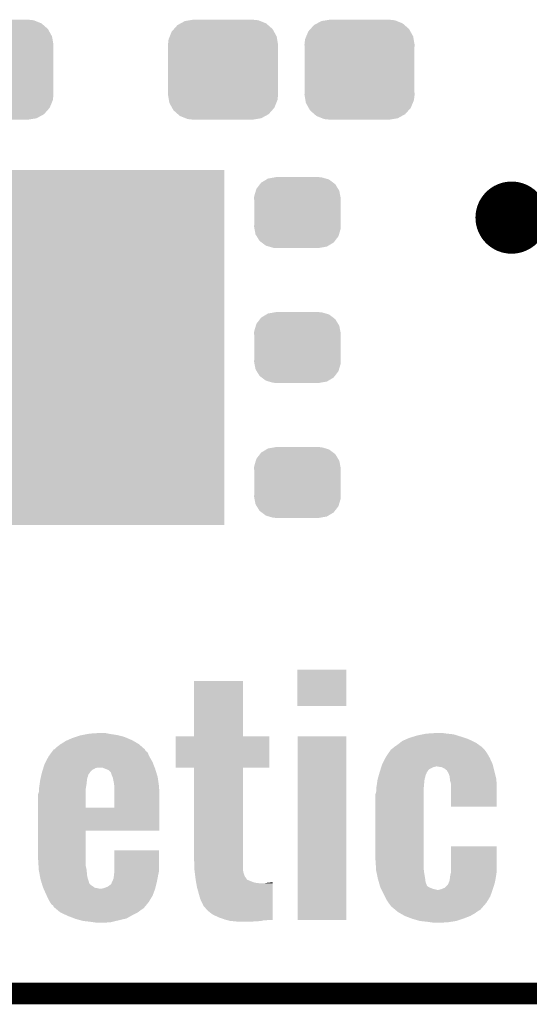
# Model space of a CAD drawing. Extents: x -0.05 to 0.95, y -0.15 to 1.54.
# Tile 8 of 32: x 0.33 to 0.48, y -0.15 to 0.12. Entities that reach past the tile are written whole.
import ezdxf

# ---------------------------------------------------------------- set-up
doc = ezdxf.new("R2010")
doc.units = 0
doc.layers.get('0').update_dxf_attribs({"linetype": 'CONTINUOUS'})
for name, color, linetype in [('GEOMAGNETIC_2_CLICK_V101_GKO', 5, 'CONTINUOUS'), ('GEOMAGNETIC_2_CLICK_V101_GTO', 14, 'CONTINUOUS'), ('GEOMAGNETIC_2_CLICK_V101_GTS', 12, 'CONTINUOUS')]:
    doc.layers.add(name, color=color, linetype=linetype)

# ---------------------------------------------------------------- blocks, each defined once
blk = doc.blocks.new('RECTANGLE_55')
blk.add_solid([(0.0315, 0.0492), (0.0315, -0.0492), (-0.0315, 0.0492), (-0.0315, -0.0492)])
blk = doc.blocks.new('CUSTOM_73')
for points in [[(-0.01036, 0.00787), (-0.01003, 0.0083), (0.01047, 0.00787), (0.0099, 0.0083)], [(-0.01003, 0.0083), (-0.00858, 0.00917), (0.0099, 0.0083), (0.00874, 0.00917)], [(-0.00858, 0.00917), (-0.00818, 0.00942), (0.00874, 0.00917), (0.00789, 0.00942)], [(-0.00818, 0.00942), (-0.0062, 0.00977), (0.00789, 0.00942), (0.00666, 0.00977)], [(-0.0062, 0.00977), (-0.00605, 0.0098), (0.00666, 0.00977), (0.00605, 0.0098)], [(-0.00605, 0.0098), (-0.00605, 0.00985), (0.00605, 0.0098), (0.00605, 0.00985)], [(-0.01197, 0.00451), (-0.01152, 0.00603), (0.01189, 0.00451), (0.0116, 0.00603)], [(-0.01152, 0.00603), (-0.01135, 0.00659), (0.0116, 0.00603), (0.01126, 0.00659)], [(-0.01135, 0.00659), (-0.01036, 0.00787), (0.01126, 0.00659), (0.01047, 0.00787)], [(-0.012, 0.0039), (-0.01197, 0.00451), (0.012, 0.0039), (0.01189, 0.00451)], [(-0.01195, 0.00313), (-0.012, 0.0039), (0.01195, 0.00313), (0.012, 0.0039)], [(-0.01195, -0.00313), (-0.01195, 0.00313), (0.01195, -0.00313), (0.01195, 0.00313)], [(-0.012, -0.0039), (-0.01195, -0.00313), (0.012, -0.0039), (0.01195, -0.00313)], [(-0.01189, -0.00451), (-0.012, -0.0039), (0.01197, -0.00451), (0.012, -0.0039)], [(-0.0116, -0.00603), (-0.01189, -0.00451), (0.01152, -0.00603), (0.01197, -0.00451)], [(-0.01126, -0.00659), (-0.0116, -0.00603), (0.01135, -0.00659), (0.01152, -0.00603)], [(-0.01047, -0.00787), (-0.01126, -0.00659), (0.01036, -0.00787), (0.01135, -0.00659)], [(-0.0099, -0.0083), (-0.01047, -0.00787), (0.01003, -0.0083), (0.01036, -0.00787)], [(-0.00874, -0.00917), (-0.0099, -0.0083), (0.00858, -0.00917), (0.01003, -0.0083)], [(-0.00789, -0.00942), (-0.00874, -0.00917), (0.00818, -0.00942), (0.00858, -0.00917)], [(-0.00666, -0.00977), (-0.00789, -0.00942), (0.0062, -0.00977), (0.00818, -0.00942)], [(-0.00605, -0.0098), (-0.00666, -0.00977), (0.00605, -0.0098), (0.0062, -0.00977)], [(-0.00605, -0.00985), (-0.00605, -0.0098), (0.00605, -0.00985), (0.00605, -0.0098)]]:
    blk.add_solid(points)
blk = doc.blocks.new('CUSTOM_74')
for points in [[(-0.01057, 0.01347), (-0.0092, 0.01369), (0.01032, 0.01347), (0.00976, 0.01369)], [(-0.0092, 0.01369), (-0.00825, 0.01385), (0.00976, 0.01369), (0.00825, 0.01385)], [(-0.01419, 0.01059), (-0.01358, 0.01127), (0.01409, 0.01059), (0.01371, 0.01127)], [(-0.01358, 0.01127), (-0.01263, 0.01234), (0.01371, 0.01127), (0.01249, 0.01234)], [(-0.01263, 0.01234), (-0.01175, 0.01282), (0.01249, 0.01234), (0.01194, 0.01282)], [(-0.01175, 0.01282), (-0.01057, 0.01347), (0.01194, 0.01282), (0.01032, 0.01347)], [(-0.01525, 0.0069), (-0.01508, 0.00841), (0.01525, 0.0069), (0.01499, 0.00841)], [(-0.01508, 0.00841), (-0.01475, 0.00922), (0.01499, 0.00841), (0.01485, 0.00922)], [(-0.01475, 0.00922), (-0.01419, 0.01059), (0.01485, 0.00922), (0.01409, 0.01059)], [(-0.0152, 0.00607), (-0.01525, 0.0069), (0.0152, 0.00607), (0.01525, 0.0069)], [(-0.0152, -0.00607), (-0.0152, 0.00607), (0.0152, -0.00607), (0.0152, 0.00607)], [(-0.01525, -0.0069), (-0.0152, -0.00607), (0.01525, -0.0069), (0.0152, -0.00607)], [(-0.01499, -0.00841), (-0.01525, -0.0069), (0.01508, -0.00841), (0.01525, -0.0069)], [(-0.01485, -0.00922), (-0.01499, -0.00841), (0.01475, -0.00922), (0.01508, -0.00841)], [(-0.01409, -0.01059), (-0.01485, -0.00922), (0.01419, -0.01059), (0.01475, -0.00922)], [(-0.01371, -0.01127), (-0.01409, -0.01059), (0.01358, -0.01127), (0.01419, -0.01059)], [(-0.01249, -0.01234), (-0.01371, -0.01127), (0.01263, -0.01234), (0.01358, -0.01127)], [(-0.01194, -0.01282), (-0.01249, -0.01234), (0.01175, -0.01282), (0.01263, -0.01234)], [(-0.01032, -0.01347), (-0.01194, -0.01282), (0.01057, -0.01347), (0.01175, -0.01282)], [(-0.00976, -0.01369), (-0.01032, -0.01347), (0.0092, -0.01369), (0.01057, -0.01347)], [(-0.00825, -0.01385), (-0.00976, -0.01369), (0.00825, -0.01385), (0.0092, -0.01369)]]:
    blk.add_solid(points)

msp = doc.modelspace()

# ---------------------------------------------------------------- linework, layer by layer
at = {"layer": 'GEOMAGNETIC_2_CLICK_V101_GKO', "const_width": 0.006}
msp.add_lwpolyline([(-0.05, -0.15), (0.85, -0.15)], dxfattribs=at)
at = {"layer": 'GEOMAGNETIC_2_CLICK_V101_GTO', "const_width": 0.01}
msp.add_lwpolyline([(0.466, 0.065, 1), (0.476, 0.065, 1)], format="xyb", close=True, dxfattribs=at)
at = {"layer": 'GEOMAGNETIC_2_CLICK_V101_GTO'}
for points in [[(0.4117, -0.0703), (0.4117, -0.0603), (0.4252, -0.0703), (0.4252, -0.0603)], [(0.4117, -0.0603), (0.4117, -0.0603), (0.4252, -0.0603), (0.4117, -0.0603)], [(0.3831, -0.0787), (0.3831, -0.0634), (0.3966, -0.0787), (0.3966, -0.0634)], [(0.3831, -0.0634), (0.3831, -0.0634), (0.3966, -0.0634), (0.3831, -0.0634)], [(0.3494, -0.0792), (0.3503, -0.0789), (0.3645, -0.0792), (0.3638, -0.0789)], [(0.3503, -0.0789), (0.3515, -0.0785), (0.3638, -0.0789), (0.36228, -0.0785)], [(0.3515, -0.0785), (0.35202, -0.0784), (0.36228, -0.0785), (0.3619, -0.0784)], [(0.35202, -0.0784), (0.35358, -0.0781), (0.3619, -0.0784), (0.3599, -0.0781)], [(0.35358, -0.0781), (0.3541, -0.078), (0.3599, -0.0781), (0.3594, -0.078)], [(0.3541, -0.078), (0.357, -0.0778), (0.3594, -0.078), (0.3584, -0.0778)], [(0.378, -0.0874), (0.378, -0.0787), (0.4039, -0.0874), (0.4039, -0.0787)], [(0.378, -0.0787), (0.378, -0.0787), (0.4039, -0.0787), (0.3966, -0.0787)], [(0.4118, -0.1296), (0.4118, -0.0787), (0.4252, -0.1296), (0.4252, -0.0787)], [(0.4118, -0.0787), (0.4118, -0.0787), (0.4252, -0.0787), (0.4118, -0.0787)], [(0.4426, -0.0792), (0.44391, -0.0788), (0.4581, -0.0792), (0.4569, -0.0788)], [(0.44391, -0.0788), (0.4449, -0.0785), (0.4569, -0.0788), (0.45595, -0.0785)], [(0.4449, -0.0785), (0.4464, -0.0782), (0.45595, -0.0785), (0.455, -0.0782)], [(0.4464, -0.0782), (0.4474, -0.078), (0.455, -0.0782), (0.4532, -0.078)], [(0.4474, -0.078), (0.4503, -0.0778), (0.4532, -0.078), (0.4517, -0.0778)], [(0.3445, -0.0823), (0.3451, -0.0817), (0.36939, -0.0823), (0.36871, -0.0817)], [(0.3451, -0.0817), (0.346, -0.081), (0.36871, -0.0817), (0.36791, -0.081)], [(0.346, -0.081), (0.34616, -0.0809), (0.36791, -0.081), (0.3678, -0.0809)], [(0.34616, -0.0809), (0.3476, -0.08), (0.3678, -0.0809), (0.36625, -0.08)], [(0.3476, -0.08), (0.34805, -0.0798), (0.36625, -0.08), (0.3659, -0.0798)], [(0.34805, -0.0798), (0.3494, -0.0792), (0.3659, -0.0798), (0.3645, -0.0792)], [(0.4378, -0.0823), (0.4385, -0.0817), (0.4634, -0.0823), (0.4628, -0.0817)], [(0.4385, -0.0817), (0.4395, -0.081), (0.4628, -0.0817), (0.46181, -0.081)], [(0.4395, -0.081), (0.44015, -0.0805), (0.46181, -0.081), (0.4611, -0.0805)], [(0.44015, -0.0805), (0.4408, -0.08), (0.4611, -0.0805), (0.46005, -0.08)], [(0.4408, -0.08), (0.44192, -0.0795), (0.46005, -0.08), (0.459, -0.0795)], [(0.44192, -0.0795), (0.4426, -0.0792), (0.459, -0.0795), (0.4581, -0.0792)], [(0.34196, -0.0859), (0.3428, -0.0843), (0.3716, -0.0859), (0.3707, -0.0843)], [(0.3428, -0.0843), (0.34361, -0.0832), (0.3707, -0.0843), (0.3702, -0.0832)], [(0.34361, -0.0832), (0.34398, -0.0827), (0.3702, -0.0832), (0.3696, -0.0827)], [(0.34398, -0.0827), (0.3442, -0.0824), (0.3696, -0.0827), (0.3695, -0.0824)], [(0.3442, -0.0824), (0.3445, -0.0823), (0.3695, -0.0824), (0.36939, -0.0823)], [(0.43614, -0.0846), (0.4363, -0.0843), (0.4649, -0.0846), (0.46472, -0.0843)], [(0.4363, -0.0843), (0.43692, -0.0834), (0.46472, -0.0843), (0.4642, -0.0834)], [(0.43692, -0.0834), (0.4376, -0.0824), (0.4642, -0.0834), (0.4635, -0.0824)], [(0.4376, -0.0824), (0.4378, -0.0823), (0.4635, -0.0824), (0.4634, -0.0823)], [(0.34138, -0.0874), (0.3417, -0.0864), (0.37218, -0.0874), (0.37179, -0.0864)], [(0.3417, -0.0864), (0.34196, -0.0859), (0.37179, -0.0864), (0.3716, -0.0859)], [(0.43475, -0.0878), (0.43491, -0.0873), (0.4483, -0.0878), (0.4493, -0.0873)], [(0.43491, -0.0873), (0.43498, -0.0871), (0.4493, -0.0873), (0.4501, -0.0871)], [(0.43498, -0.0871), (0.4352, -0.0864), (0.46591, -0.0871), (0.46573, -0.0864)], [(0.4352, -0.0864), (0.43525, -0.0863), (0.46573, -0.0864), (0.4657, -0.0863)], [(0.43525, -0.0863), (0.43614, -0.0846), (0.4657, -0.0863), (0.4649, -0.0846)], [(0.4517, -0.0873), (0.4504, -0.0871), (0.46596, -0.0873), (0.46591, -0.0871)], [(0.4525, -0.0877), (0.4517, -0.0873), (0.46607, -0.0877), (0.46596, -0.0873)], [(0.3406, -0.0903), (0.34071, -0.0898), (0.3535, -0.0903), (0.3537, -0.0898)], [(0.34071, -0.0898), (0.34083, -0.0893), (0.3537, -0.0898), (0.3538, -0.0893)], [(0.34083, -0.0893), (0.34088, -0.0891), (0.3538, -0.0893), (0.354, -0.0891)], [(0.34088, -0.0891), (0.341, -0.0886), (0.354, -0.0891), (0.35433, -0.0886)], [(0.341, -0.0886), (0.34103, -0.0885), (0.35433, -0.0886), (0.3544, -0.0885)], [(0.34103, -0.0885), (0.34116, -0.0881), (0.3544, -0.0885), (0.3548, -0.0881)], [(0.34116, -0.0881), (0.34135, -0.0875), (0.3548, -0.0881), (0.3559, -0.0875)], [(0.34135, -0.0875), (0.34138, -0.0874), (0.3559, -0.0875), (0.3567, -0.0874)], [(0.3584, -0.0877), (0.3577, -0.0874), (0.3723, -0.0877), (0.37218, -0.0874)], [(0.3594, -0.0881), (0.3584, -0.0877), (0.37242, -0.0881), (0.3723, -0.0877)], [(0.3601, -0.0888), (0.3594, -0.0881), (0.37263, -0.0888), (0.37242, -0.0881)], [(0.3601, -0.0889), (0.3601, -0.0888), (0.37267, -0.0889), (0.37263, -0.0888)], [(0.3603, -0.0895), (0.3601, -0.0889), (0.37285, -0.0895), (0.37267, -0.0889)], [(0.36051, -0.09), (0.3603, -0.0895), (0.373, -0.09), (0.37285, -0.0895)], [(0.3606, -0.0902), (0.36051, -0.09), (0.37303, -0.0902), (0.373, -0.09)], [(0.3831, -0.1131), (0.3831, -0.0874), (0.3966, -0.1131), (0.3966, -0.0874)], [(0.3831, -0.0874), (0.3831, -0.0874), (0.3966, -0.0874), (0.4039, -0.0874)], [(0.4339, -0.0907), (0.4341, -0.09), (0.4469, -0.0907), (0.4471, -0.09)], [(0.4341, -0.09), (0.43424, -0.0895), (0.4471, -0.09), (0.4472, -0.0895)], [(0.43424, -0.0895), (0.43436, -0.0891), (0.4472, -0.0895), (0.4474, -0.0891)], [(0.43436, -0.0891), (0.43444, -0.0888), (0.4474, -0.0891), (0.4475, -0.0888)], [(0.43444, -0.0888), (0.4345, -0.0886), (0.4475, -0.0888), (0.44763, -0.0886)], [(0.4345, -0.0886), (0.43463, -0.0882), (0.44763, -0.0886), (0.4479, -0.0882)], [(0.43463, -0.0882), (0.43475, -0.0878), (0.4479, -0.0882), (0.4483, -0.0878)], [(0.4531, -0.0882), (0.4525, -0.0877), (0.4662, -0.0882), (0.46607, -0.0877)], [(0.4532, -0.0884), (0.4531, -0.0882), (0.46625, -0.0884), (0.4662, -0.0882)], [(0.4535, -0.0889), (0.4532, -0.0884), (0.46637, -0.0889), (0.46625, -0.0884)], [(0.4538, -0.0896), (0.4535, -0.0889), (0.46655, -0.0896), (0.46637, -0.0889)], [(0.45393, -0.0906), (0.4538, -0.0896), (0.4668, -0.0906), (0.46655, -0.0896)], [(0.34017, -0.0932), (0.3402, -0.0927), (0.3531, -0.0932), (0.35318, -0.0927)], [(0.3402, -0.0927), (0.34031, -0.092), (0.35318, -0.0927), (0.3533, -0.092)], [(0.34031, -0.092), (0.34044, -0.0911), (0.3533, -0.092), (0.3534, -0.0911)], [(0.34044, -0.0911), (0.3405, -0.0907), (0.3534, -0.0911), (0.35345, -0.0907)], [(0.3405, -0.0907), (0.3406, -0.0903), (0.35345, -0.0907), (0.3535, -0.0903)], [(0.3609, -0.0918), (0.3606, -0.0902), (0.37326, -0.0918), (0.37303, -0.0902)], [(0.361, -0.0925), (0.3609, -0.0918), (0.37336, -0.0925), (0.37326, -0.0918)], [(0.361, -0.0928), (0.361, -0.0925), (0.3734, -0.0928), (0.37336, -0.0925)], [(0.43359, -0.0928), (0.4336, -0.0927), (0.4467, -0.0928), (0.44671, -0.0927)], [(0.4336, -0.0927), (0.43375, -0.0917), (0.44671, -0.0927), (0.4468, -0.0917)], [(0.43375, -0.0917), (0.4339, -0.0907), (0.4468, -0.0917), (0.4469, -0.0907)], [(0.454, -0.0911), (0.45393, -0.0906), (0.46682, -0.0911), (0.4668, -0.0906)], [(0.4542, -0.0918), (0.454, -0.0911), (0.46684, -0.0918), (0.46682, -0.0911)], [(0.4542, -0.0934), (0.4542, -0.0918), (0.4669, -0.0934), (0.46684, -0.0918)], [(0.3399, -0.0948), (0.3401, -0.0942), (0.3531, -0.0948), (0.3531, -0.0942)], [(0.3399, -0.0985), (0.3399, -0.0948), (0.3531, -0.0985), (0.3531, -0.0948)], [(0.3401, -0.0942), (0.34017, -0.0932), (0.3531, -0.0942), (0.3531, -0.0932)], [(0.361, -0.096), (0.361, -0.0928), (0.3735, -0.096), (0.3734, -0.0928)], [(0.4333, -0.0948), (0.4335, -0.0942), (0.4467, -0.0948), (0.4467, -0.0942)], [(0.4333, -0.1128), (0.4333, -0.0948), (0.4467, -0.1128), (0.4467, -0.0948)], [(0.4335, -0.0942), (0.43359, -0.0928), (0.4467, -0.0942), (0.4467, -0.0928)], [(0.4542, -0.0982), (0.4542, -0.0934), (0.4669, -0.0982), (0.4669, -0.0934)], [(0.361, -0.0985), (0.361, -0.096), (0.3735, -0.0985), (0.3735, -0.096)], [(0.3399, -0.1049), (0.3399, -0.0985), (0.3735, -0.1049), (0.3735, -0.0985)], [(0.3399, -0.0985), (0.3399, -0.0985), (0.361, -0.0985), (0.3531, -0.0985)], [(0.3399, -0.1128), (0.3399, -0.1049), (0.3531, -0.1128), (0.3531, -0.1049)], [(0.3399, -0.1049), (0.3399, -0.1049), (0.3531, -0.1049), (0.3735, -0.1049)], [(0.361, -0.116), (0.361, -0.1103), (0.3734, -0.116), (0.3734, -0.1103)], [(0.361, -0.1103), (0.361, -0.1103), (0.3734, -0.1103), (0.361, -0.1103)], [(0.4542, -0.1161), (0.4542, -0.1092), (0.4669, -0.1161), (0.4669, -0.1092)], [(0.4542, -0.1092), (0.4542, -0.1092), (0.4669, -0.1092), (0.4542, -0.1092)], [(0.34002, -0.1147), (0.3399, -0.1128), (0.3531, -0.1147), (0.3531, -0.1128)], [(0.38318, -0.1154), (0.3831, -0.1131), (0.3966, -0.1154), (0.3966, -0.1131)], [(0.43349, -0.1157), (0.4333, -0.1128), (0.4467, -0.1157), (0.4467, -0.1128)], [(0.34008, -0.1156), (0.34002, -0.1147), (0.3533, -0.1156), (0.3531, -0.1147)], [(0.3401, -0.1159), (0.34008, -0.1156), (0.35333, -0.1159), (0.3533, -0.1156)], [(0.34041, -0.1175), (0.3401, -0.1159), (0.3535, -0.1175), (0.35333, -0.1159)], [(0.36088, -0.1174), (0.3609, -0.1172), (0.3731, -0.1174), (0.37314, -0.1172)], [(0.3609, -0.1172), (0.361, -0.1164), (0.37314, -0.1172), (0.37331, -0.1164)], [(0.361, -0.1164), (0.361, -0.116), (0.37331, -0.1164), (0.3734, -0.116)], [(0.3832, -0.1159), (0.38318, -0.1154), (0.39666, -0.1159), (0.3966, -0.1154)], [(0.38325, -0.1163), (0.3832, -0.1159), (0.3967, -0.1163), (0.39666, -0.1159)], [(0.3834, -0.1175), (0.38325, -0.1163), (0.3971, -0.1175), (0.3967, -0.1163)], [(0.4335, -0.1159), (0.43349, -0.1157), (0.44672, -0.1159), (0.4467, -0.1157)], [(0.43362, -0.1165), (0.4335, -0.1159), (0.4468, -0.1165), (0.44672, -0.1159)], [(0.434, -0.1183), (0.43362, -0.1165), (0.4471, -0.1183), (0.4468, -0.1165)], [(0.454, -0.1174), (0.4542, -0.1165), (0.46671, -0.1174), (0.46684, -0.1165)], [(0.4542, -0.1165), (0.4542, -0.1161), (0.46684, -0.1165), (0.4669, -0.1161)], [(0.34056, -0.1183), (0.34041, -0.1175), (0.3537, -0.1183), (0.3535, -0.1175)], [(0.3406, -0.1185), (0.34056, -0.1183), (0.35377, -0.1185), (0.3537, -0.1183)], [(0.34082, -0.1192), (0.3406, -0.1185), (0.354, -0.1192), (0.35377, -0.1185)], [(0.34085, -0.1193), (0.34082, -0.1192), (0.354, -0.1193), (0.354, -0.1192)], [(0.34092, -0.1195), (0.34085, -0.1193), (0.3541, -0.1195), (0.354, -0.1193)], [(0.34108, -0.12), (0.34092, -0.1195), (0.3546, -0.12), (0.3541, -0.1195)], [(0.3413, -0.1207), (0.34108, -0.12), (0.3556, -0.1207), (0.3546, -0.12)], [(0.3592, -0.1204), (0.3601, -0.1197), (0.37245, -0.1204), (0.37262, -0.1197)], [(0.3601, -0.1197), (0.3602, -0.1195), (0.37262, -0.1197), (0.37267, -0.1195)], [(0.3602, -0.1195), (0.3603, -0.1192), (0.37267, -0.1195), (0.37275, -0.1192)], [(0.3603, -0.1192), (0.3604, -0.119), (0.37275, -0.1192), (0.3728, -0.119)], [(0.3604, -0.119), (0.3606, -0.1186), (0.3728, -0.119), (0.37288, -0.1186)], [(0.3606, -0.1186), (0.3608, -0.1181), (0.37288, -0.1186), (0.37297, -0.1181)], [(0.3608, -0.1181), (0.36088, -0.1174), (0.37297, -0.1181), (0.3731, -0.1174)], [(0.3835, -0.1183), (0.3834, -0.1175), (0.39766, -0.1183), (0.3971, -0.1175)], [(0.38353, -0.1185), (0.3835, -0.1183), (0.3978, -0.1185), (0.39766, -0.1183)], [(0.38355, -0.1186), (0.38353, -0.1185), (0.3981, -0.1186), (0.3978, -0.1185)], [(0.3836, -0.1189), (0.38355, -0.1186), (0.3988, -0.1189), (0.3981, -0.1186)], [(0.38367, -0.1193), (0.3836, -0.1189), (0.3999, -0.1193), (0.3988, -0.1189)], [(0.38371, -0.1195), (0.38367, -0.1193), (0.4016, -0.1195), (0.3999, -0.1193)], [(0.3839, -0.1206), (0.38371, -0.1195), (0.4048, -0.1206), (0.4048, -0.1195)], [(0.4025, -0.1195), (0.4035, -0.1193), (0.4048, -0.1195), (0.4048, -0.1193)], [(0.4035, -0.1193), (0.4048, -0.1192), (0.4048, -0.1193), (0.4048, -0.1192)], [(0.43426, -0.1192), (0.434, -0.1183), (0.4472, -0.1192), (0.4471, -0.1183)], [(0.43447, -0.1199), (0.43426, -0.1192), (0.4475, -0.1199), (0.4472, -0.1192)], [(0.43455, -0.1202), (0.43447, -0.1199), (0.4476, -0.1202), (0.4475, -0.1199)], [(0.4525, -0.1207), (0.4533, -0.1199), (0.46593, -0.1207), (0.46618, -0.1199)], [(0.4533, -0.1199), (0.4535, -0.1196), (0.46618, -0.1199), (0.46627, -0.1196)], [(0.4535, -0.1196), (0.4536, -0.1193), (0.46627, -0.1196), (0.46637, -0.1193)], [(0.4536, -0.1193), (0.45364, -0.1192), (0.46637, -0.1193), (0.4664, -0.1192)], [(0.45364, -0.1192), (0.4538, -0.1188), (0.4664, -0.1192), (0.46647, -0.1188)], [(0.4538, -0.1188), (0.4539, -0.1182), (0.46647, -0.1188), (0.46658, -0.1182)], [(0.4539, -0.1182), (0.45399, -0.1175), (0.46658, -0.1182), (0.4667, -0.1175)], [(0.45399, -0.1175), (0.454, -0.1174), (0.4667, -0.1175), (0.46671, -0.1174)], [(0.34135, -0.1208), (0.3413, -0.1207), (0.3562, -0.1208), (0.3556, -0.1207)], [(0.34143, -0.121), (0.34135, -0.1208), (0.357, -0.121), (0.3562, -0.1208)], [(0.3422, -0.1227), (0.34143, -0.121), (0.37167, -0.1227), (0.3723, -0.121)], [(0.34229, -0.1229), (0.3422, -0.1227), (0.3716, -0.1229), (0.37167, -0.1227)], [(0.3573, -0.121), (0.3581, -0.1208), (0.3723, -0.121), (0.37235, -0.1208)], [(0.3581, -0.1208), (0.3592, -0.1204), (0.37235, -0.1208), (0.37245, -0.1204)], [(0.3844, -0.1224), (0.3839, -0.1206), (0.4048, -0.1224), (0.4048, -0.1206)], [(0.3848, -0.1238), (0.3844, -0.1224), (0.4048, -0.1238), (0.4048, -0.1224)], [(0.43467, -0.1206), (0.43455, -0.1202), (0.4482, -0.1206), (0.4476, -0.1202)], [(0.4347, -0.1207), (0.43467, -0.1206), (0.44845, -0.1207), (0.4482, -0.1206)], [(0.43485, -0.121), (0.4347, -0.1207), (0.4492, -0.121), (0.44845, -0.1207)], [(0.435, -0.1213), (0.43485, -0.121), (0.4504, -0.1213), (0.4492, -0.121)], [(0.4359, -0.1231), (0.435, -0.1213), (0.4651, -0.1231), (0.46573, -0.1213)], [(0.4507, -0.1213), (0.4515, -0.1211), (0.46573, -0.1213), (0.4658, -0.1211)], [(0.4515, -0.1211), (0.4525, -0.1207), (0.4658, -0.1211), (0.46593, -0.1207)], [(0.3428, -0.124), (0.34229, -0.1229), (0.37093, -0.124), (0.3716, -0.1229)], [(0.34321, -0.1247), (0.3428, -0.124), (0.3705, -0.1247), (0.37093, -0.124)], [(0.3435, -0.1252), (0.34321, -0.1247), (0.37009, -0.1252), (0.3705, -0.1247)], [(0.3441, -0.1257), (0.3435, -0.1252), (0.36968, -0.1257), (0.37009, -0.1252)], [(0.3852, -0.1247), (0.3848, -0.1238), (0.4048, -0.1247), (0.4048, -0.1238)], [(0.3855, -0.1253), (0.3852, -0.1247), (0.4048, -0.1253), (0.4048, -0.1247)], [(0.3856, -0.1256), (0.3855, -0.1253), (0.4048, -0.1256), (0.4048, -0.1253)], [(0.4363, -0.1239), (0.4359, -0.1231), (0.46461, -0.1239), (0.4651, -0.1231)], [(0.43694, -0.1249), (0.4363, -0.1239), (0.464, -0.1249), (0.46461, -0.1239)], [(0.437, -0.125), (0.43694, -0.1249), (0.46391, -0.125), (0.464, -0.1249)], [(0.4375, -0.1256), (0.437, -0.125), (0.46339, -0.1256), (0.46391, -0.125)], [(0.3442, -0.126), (0.3441, -0.1257), (0.36943, -0.126), (0.36968, -0.1257)], [(0.34468, -0.1264), (0.3442, -0.126), (0.3691, -0.1264), (0.36943, -0.126)], [(0.3448, -0.1265), (0.34468, -0.1264), (0.3689, -0.1265), (0.3691, -0.1264)], [(0.3454, -0.127), (0.3448, -0.1265), (0.3682, -0.127), (0.3689, -0.1265)], [(0.346, -0.1275), (0.3454, -0.127), (0.36753, -0.1275), (0.3682, -0.127)], [(0.34621, -0.1276), (0.346, -0.1275), (0.3674, -0.1276), (0.36753, -0.1275)], [(0.34768, -0.1283), (0.34621, -0.1276), (0.366, -0.1283), (0.3674, -0.1276)], [(0.3868, -0.127), (0.3856, -0.1256), (0.4048, -0.127), (0.4048, -0.1256)], [(0.3882, -0.1281), (0.3868, -0.127), (0.4048, -0.1281), (0.4048, -0.127)], [(0.3899, -0.1289), (0.3882, -0.1281), (0.4048, -0.1289), (0.4048, -0.1281)], [(0.4376, -0.1258), (0.4375, -0.1256), (0.46321, -0.1258), (0.46339, -0.1256)], [(0.43843, -0.1265), (0.4376, -0.1258), (0.4626, -0.1265), (0.46321, -0.1258)], [(0.43867, -0.1267), (0.43843, -0.1265), (0.4625, -0.1267), (0.4626, -0.1265)], [(0.43914, -0.1271), (0.43867, -0.1267), (0.4618, -0.1271), (0.4625, -0.1267)], [(0.4395, -0.1274), (0.43914, -0.1271), (0.46137, -0.1274), (0.4618, -0.1271)], [(0.44019, -0.1278), (0.4395, -0.1274), (0.4608, -0.1278), (0.46137, -0.1274)], [(0.4414, -0.1285), (0.44019, -0.1278), (0.4596, -0.1285), (0.4608, -0.1278)], [(0.3481, -0.1285), (0.34768, -0.1283), (0.36564, -0.1285), (0.366, -0.1283)], [(0.34994, -0.1292), (0.3481, -0.1285), (0.3644, -0.1292), (0.36564, -0.1285)], [(0.3502, -0.1293), (0.34994, -0.1292), (0.36398, -0.1293), (0.3644, -0.1292)], [(0.3516, -0.1297), (0.3502, -0.1293), (0.3623, -0.1297), (0.36398, -0.1293)], [(0.3523, -0.1299), (0.3516, -0.1297), (0.36147, -0.1299), (0.3623, -0.1297)], [(0.3541, -0.1301), (0.3523, -0.1299), (0.36063, -0.1301), (0.36147, -0.1299)], [(0.3556, -0.1303), (0.3541, -0.1301), (0.3598, -0.1303), (0.36063, -0.1301)], [(0.3562, -0.1304), (0.3556, -0.1303), (0.357, -0.1304), (0.3598, -0.1303)], [(0.3916, -0.1295), (0.3899, -0.1289), (0.4048, -0.1295), (0.4048, -0.1289)], [(0.39198, -0.1296), (0.3916, -0.1295), (0.4048, -0.1296), (0.4048, -0.1295)], [(0.39235, -0.1297), (0.39198, -0.1296), (0.4032, -0.1297), (0.4038, -0.1296)], [(0.3931, -0.1299), (0.39235, -0.1297), (0.4017, -0.1299), (0.4025, -0.1297)], [(0.3943, -0.13), (0.3931, -0.1299), (0.4007, -0.13), (0.4013, -0.1299)], [(0.3953, -0.1301), (0.3943, -0.13), (0.3991, -0.1301), (0.4, -0.13)], [(0.44324, -0.1292), (0.4414, -0.1285), (0.4578, -0.1292), (0.4596, -0.1285)], [(0.4435, -0.1293), (0.44324, -0.1292), (0.4575, -0.1293), (0.4578, -0.1292)], [(0.4456, -0.1299), (0.4435, -0.1293), (0.4557, -0.1299), (0.4575, -0.1293)], [(0.4474, -0.1301), (0.4456, -0.1299), (0.45445, -0.1301), (0.4557, -0.1299)], [(0.4489, -0.1303), (0.4474, -0.1301), (0.4532, -0.1303), (0.45445, -0.1301)], [(0.4494, -0.1304), (0.4489, -0.1303), (0.4503, -0.1304), (0.4532, -0.1303)]]:
    msp.add_solid(points, dxfattribs=at)

# ---------------------------------------------------------------- block references
at = {"layer": 'GEOMAGNETIC_2_CLICK_V101_GTS'}
for name, p in [('CUSTOM_74', (0.3289, 0.106)), ('CUSTOM_74', (0.3911, 0.106)), ('CUSTOM_74', (0.4289, 0.106)), ('RECTANGLE_55', (0.36, 0.029)), ('CUSTOM_73', (0.4117, 0.0664)), ('CUSTOM_73', (0.4117, 0.029)), ('CUSTOM_73', (0.4117, -0.0084))]:
    msp.add_blockref(name, p, dxfattribs=at)

doc.saveas('drawing.dxf')
